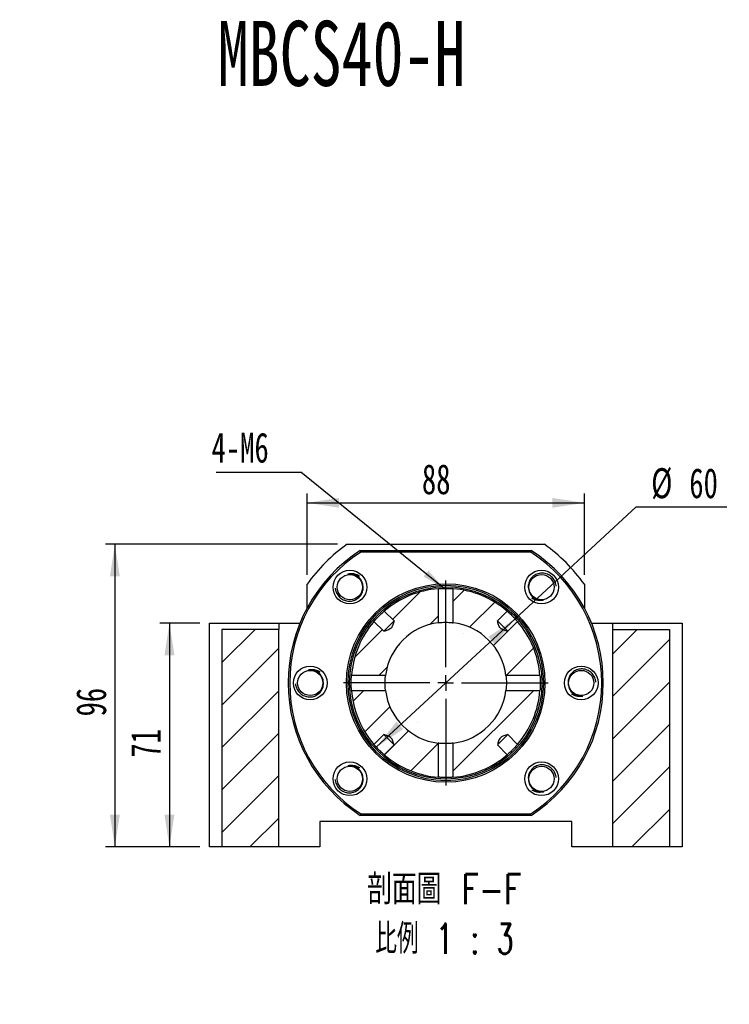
# Paper-space layout 'MBCS40-H' of a CAD drawing. Header units: millimetres. Extents: x 20 to 287, y 0 to 208.
# Tile 3 of 5: x 102 to 177, y 96 to 200. Entities that reach past the tile are written whole.
import ezdxf

# ---------------------------------------------------------------- set-up
doc = ezdxf.new("R2010")
doc.units = ezdxf.units.MM
doc.layers.add('圖層0', color=7, linetype='Continuous')
doc.styles.add('SLDTEXTSTYLE0', font='TXT', dxfattribs={"width": 0.7})
doc.styles.add('SLDTEXTSTYLE3', font='TXT', dxfattribs={"width": 0.7, "bigfont": 'bigfont'})
doc.styles.add('SLDTEXTSTYLE4', font='TXT', dxfattribs={"width": 0.75, "bigfont": 'bigfont'})
doc.styles.add('SLDTEXTSTYLE5', font='TXT', dxfattribs={"width": 0.65625, "bigfont": 'bigfont'})
doc.dimstyles.new('SLDDIMSTYLE1', dxfattribs={"dimtxt": 3.389974, "dimasz": 2.5, "dimexe": 0, "dimexo": 0.0625, "dimgap": 0.847493, "dimtad": 0, "dimtih": 1, "dimtoh": 1, "dimlfac": 3, "dimrnd": 1e-09, "dimzin": 12, "dimdsep": 46, "dimtxsty": 'SLDTEXTSTYLE0', "dimsah": 1, "dimcen": 0, "dimadec": 0, "dimazin": 3, "dimtfac": 1, "dimtmove": 0, "dimatfit": 3, "dimfxl": 1, "dimfrac": 2, "dimtolj": 1, "dimtzin": 12, "dimarcsym": 0})
doc.dimstyles.new('SLDDIMSTYLE2', dxfattribs={"dimtxt": 0.18, "dimasz": 2.5, "dimexe": 0, "dimexo": 0.0625, "dimgap": 0, "dimtad": 0, "dimtih": 1, "dimtoh": 1, "dimdec": 0, "dimrnd": 1e-09, "dimzin": 0, "dimdsep": 46, "dimtxsty": 'Standard', "dimsah": 1, "dimcen": 0.09, "dimadec": 0, "dimazin": 0, "dimtfac": 2.5, "dimtdec": 0, "dimtofl": 0, "dimtmove": 0, "dimatfit": 3, "dimfxl": 1, "dimfrac": 2, "dimtolj": 1, "dimtzin": 0, "dimarcsym": 0})
doc.dimstyles.new('SLDDIMSTYLE3', dxfattribs={"dimtxt": 3.389974, "dimasz": 2.5, "dimexe": 0, "dimexo": 0.0625, "dimgap": 0.847493, "dimtad": 1, "dimlfac": 3, "dimrnd": 1e-09, "dimzin": 12, "dimdsep": 46, "dimtxsty": 'SLDTEXTSTYLE0', "dimsah": 1, "dimcen": 0.09, "dimadec": 0, "dimazin": 3, "dimtfac": 1, "dimtofl": 0, "dimtmove": 0, "dimatfit": 3, "dimfxl": 1, "dimfrac": 2, "dimtolj": 1, "dimtzin": 12, "dimarcsym": 0})

# ---------------------------------------------------------------- blocks, each defined once
blk = doc.blocks.new('SW_SYMBOL_HOLE_DIAM')
at = {"layer": '圖層0', "color": 0}
blk.add_line((300, 0), (700, 1000), dxfattribs=at)
blk.add_circle((500, 500), 350, dxfattribs=at)
blk = doc.blocks.new('SW_SYMBOL_HOLE_SPOT')
at = {"layer": '圖層0', "color": 0}
for p, q in [((0, 875), (0, 75)), ((1600, 75), (1600, 875)), ((0, 75), (1600, 75))]:
    blk.add_line(p, q, dxfattribs=at)
blk = doc.blocks.new('SW_NOTE_9')
at = {"layer": '圖層0', "color": 0}
blk.add_line((19.65, 0), (0, 0), dxfattribs=at)
at = {"layer": '圖層0', "color": 0, "xscale": 0.003964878, "yscale": 0.003964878, "zscale": 0.003964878}
for name, p in [('SW_SYMBOL_HOLE_DIAM', (3.81, 5.75)), ('SW_SYMBOL_HOLE_DIAM', (7.69, 0.52)), ('SW_SYMBOL_HOLE_SPOT', (0.49, 0.52))]:
    blk.add_blockref(name, p, dxfattribs=at)
at = {"layer": '圖層0', "color": 0, "char_height": 3.175, "attachment_point": 1}
for s, insert, style in [('6-', (0.49, 9.45), 'SLDTEXTSTYLE0'), ('14\\M+18AD1\\M+190FA', (7.83, 9.45), 'SLDTEXTSTYLE3'), ('20', (11.71, 4.21), 'SLDTEXTSTYLE0')]:
    blk.add_mtext(s, dxfattribs=dict(at, insert=insert, style=style))
blk = doc.blocks.new('_D_48')
at = {"layer": '圖層0', "color": 7}
for p, q in [((120.99, 136.47), (116.76, 136.47)), ((117.76, 136.47), (117.76, 112.81)), ((120.99, 112.81), (116.76, 112.81))]:
    blk.add_line(p, q, dxfattribs=at)
for points in [[(117.76, 136.47), (117.24, 133.08), (118.29, 133.08)], [(117.76, 112.81), (118.29, 116.2), (117.24, 116.2)]]:
    blk.add_solid(points, dxfattribs=at)
at = {"layer": '圖層0', "color": 7, "insert": (113.67, 122.24), "char_height": 3.175, "attachment_point": 1, "rotation": 90, "style": 'SLDTEXTSTYLE0'}
blk.add_mtext('71', dxfattribs=at)
blk = doc.blocks.new('_D_49')
at = {"layer": '圖層0', "color": 7}
for p, q in [((135.55, 144.81), (110.99, 144.81)), ((111.99, 144.81), (111.99, 112.81)), ((120.99, 112.81), (110.99, 112.81))]:
    blk.add_line(p, q, dxfattribs=at)
for points in [[(111.99, 144.81), (111.47, 141.42), (112.51, 141.42)], [(111.99, 112.81), (112.51, 116.2), (111.47, 116.2)]]:
    blk.add_solid(points, dxfattribs=at)
at = {"layer": '圖層0', "color": 7, "insert": (107.89, 126.6), "char_height": 3.175, "attachment_point": 1, "rotation": 90, "style": 'SLDTEXTSTYLE0'}
blk.add_mtext('96', dxfattribs=at)
blk = doc.blocks.new('_D_50')
at = {"layer": '圖層0', "color": 7}
for p, q in [((132.32, 141.58), (132.32, 150.19)), ((161.65, 141.58), (161.65, 150.19)), ((132.32, 149.19), (161.65, 149.19))]:
    blk.add_line(p, q, dxfattribs=at)
for points in [[(132.32, 149.19), (135.71, 148.67), (135.71, 149.71)], [(161.65, 149.19), (158.26, 149.71), (158.26, 148.67)]]:
    blk.add_solid(points, dxfattribs=at)
at = {"layer": '圖層0', "color": 7, "insert": (144.47, 153.28), "char_height": 3.175, "attachment_point": 1, "style": 'SLDTEXTSTYLE0'}
blk.add_mtext('88', dxfattribs=at)
blk = doc.blocks.new('_D_51')
at = {"layer": '圖層0', "color": 7}
for p, q in [((154.33, 136.93), (167.14, 148.77)), ((167.14, 148.77), (176.72, 148.77)), ((139.64, 123.35), (154.33, 136.93))]:
    blk.add_line(p, q, dxfattribs=at)
blk.add_arc((146.99, 130.14), 10, 46.2892, 48.4662, dxfattribs=at)
for points in [[(154.33, 136.93), (151.49, 135.01), (152.19, 134.25)], [(139.64, 123.35), (142.49, 125.27), (141.78, 126.04)]]:
    blk.add_solid(points, dxfattribs=at)
at = {"layer": '圖層0', "color": 7, "char_height": 3.175, "attachment_point": 1, "style": 'SLDTEXTSTYLE0'}
for s, insert in [('%%c', (168.72, 152.86)), ('60', (172.75, 152.86))]:
    blk.add_mtext(s, dxfattribs=dict(at, insert=insert))
blk = doc.blocks.new('SW_NOTE_10')
at = {"layer": '圖層0', "color": 0, "char_height": 3.175, "attachment_point": 2}
for s, insert, style in [('\\M+19655\\M+196CA\\M+19AA4 F-F', (9.53, 4.09), 'SLDTEXTSTYLE4'), ('\\M+194E4\\M+197E1 1 : 3', (9.55, -1.14), 'SLDTEXTSTYLE5')]:
    blk.add_mtext(s, dxfattribs=dict(at, insert=insert, style=style))
blk = doc.blocks.new('SW_NOTE_11')
at = {"layer": '圖層0', "color": 0}
blk.add_line((-8.96, 0), (0, 0), dxfattribs=at)
at = {"layer": '圖層0', "color": 0, "insert": (-9.43, 4.2), "char_height": 3.175, "attachment_point": 1, "style": 'SLDTEXTSTYLE0'}
blk.add_mtext('4-M6', dxfattribs=at)
blk = doc.blocks.new('SW_CENTERMARKSYMBOL_26')
at = {"layer": '圖層0', "color": 0}
for p, q in [((0, 1.67), (0, 10.83)), ((-1.67, 0), (-10.83, 0)), ((0, 0), (-0.83, 0)), ((0, 0), (0, 0.83)), ((0, 0), (0, -0.83)), ((0, 0), (0.83, 0)), ((1.67, 0), (10.83, 0)), ((0, -1.67), (0, -10.83))]:
    blk.add_line(p, q, dxfattribs=at)

psp = doc.layouts.new('MBCS40-H')

# ---------------------------------------------------------------- hatches: boundary and pattern name
at = {"layer": '圖層0', "linetype": 'Continuous', "lineweight": 18}
h = psp.add_hatch(dxfattribs=at)
h.set_pattern_fill('ANSI31', color=256, style=0)
edge = h.paths.add_edge_path(flags=0)
edge.add_spline(control_points=[(141.5214, 136.6968), (141.4526, 136.4557), (141.3986, 136.1973), (141.2501, 135.9953), (141.2148, 135.9474), (141.171, 135.9048), (141.1224, 135.8705), (141.0153, 135.7951), (140.8886, 135.7502), (140.7645, 135.7084), (140.6544, 135.6713), (140.5429, 135.6384), (140.4312, 135.6065)], knot_values=[0.00198391, 0.00198391, 0.00198391, 0.00198391, 0.00423758, 0.00423758, 0.00423758, 0.00475377, 0.00475377, 0.00475377, 0.00589534, 0.00589534, 0.00589534, 0.00690423, 0.00690423, 0.00690423, 0.00690423], weights=[1, 1, 1, 1, 1, 1, 1, 1, 1, 1, 1, 1, 1], degree=3, periodic=0)
edge.add_line((140.4312, 135.6065), (139.3916, 136.6462))
edge.add_arc((146.9867, 130.1413), 10, 139.421344, 175.475285)
edge.add_line((137.0179, 130.9301), (140.6187, 130.9301))
edge.add_arc((146.9867, 130.1413), 6.4167, 97.062044, 172.937956, ccw=False)
edge.add_line((146.1978, 136.5092), (146.1978, 140.1101))
edge.add_arc((146.9867, 130.1413), 10, 94.524715, 130.578656)
edge.add_line((140.4818, 137.7364), (141.5214, 136.6968))
h = psp.add_hatch(dxfattribs=at)
h.set_pattern_fill('ANSI31', color=256, style=0)
edge = h.paths.add_edge_path(flags=0)
edge.add_line((154.5818, 136.6462), (153.5422, 135.6065))
edge.add_spline(control_points=[(153.5422, 135.6065), (153.501, 135.6183), (153.4598, 135.6303), (153.4188, 135.6425), (153.2877, 135.6815), (153.1564, 135.7217), (153.0305, 135.7749), (152.9575, 135.8058), (152.8852, 135.842), (152.8232, 135.8913), (152.7701, 135.9335), (152.7252, 135.9872), (152.6901, 136.0453), (152.5703, 136.2431), (152.5155, 136.4744), (152.452, 136.6968)], knot_values=[0.00197425, 0.00197425, 0.00197425, 0.00197425, 0.00236, 0.00236, 0.00236, 0.00359145, 0.00359145, 0.00359145, 0.00430758, 0.00430758, 0.00430758, 0.00492354, 0.00492354, 0.00492354, 0.00703525, 0.00703525, 0.00703525, 0.00703525], weights=[1, 1, 1, 1, 1, 1, 1, 1, 1, 1, 1, 1, 1, 1, 1, 1], degree=3, periodic=0)
edge.add_line((152.452, 136.6968), (153.4916, 137.7364))
edge.add_arc((146.9867, 130.1413), 10, 49.421344, 85.475285)
edge.add_line((147.7756, 140.1101), (147.7756, 136.5092))
edge.add_arc((146.9867, 130.1413), 6.4167, 7.062044, 82.937956, ccw=False)
edge.add_line((153.3547, 130.9301), (156.9555, 130.9301))
edge.add_arc((146.9867, 130.1413), 10, 4.524715, 40.578656)
h = psp.add_hatch(dxfattribs=at)
h.set_pattern_fill('ANSI31', color=256, style=0)
h.paths.add_polyline_path([(123.32, 112.8079), (129.32, 112.8079), (129.32, 135.8079), (123.32, 135.8079)], flags=0)
h = psp.add_hatch(dxfattribs=at)
h.set_pattern_fill('ANSI31', color=256, style=0)
h.paths.add_polyline_path([(164.6534, 112.8079), (170.6534, 112.8079), (170.6534, 135.8079), (164.6534, 135.8079)], flags=0)
h = psp.add_hatch(dxfattribs=at)
h.set_pattern_fill('ANSI31', color=256, style=0)
edge = h.paths.add_edge_path(flags=0)
edge.add_spline(control_points=[(140.4312, 124.676), (140.6535, 124.6125), (140.8849, 124.5576), (141.0827, 124.4379), (141.1407, 124.4027), (141.1944, 124.3578), (141.2366, 124.3047), (141.286, 124.2427), (141.3222, 124.1705), (141.353, 124.0975), (141.4063, 123.9715), (141.4465, 123.8403), (141.4855, 123.7092), (141.4977, 123.6681), (141.5096, 123.627), (141.5214, 123.5857)], knot_values=[0.00919395, 0.00919395, 0.00919395, 0.00919395, 0.01127947, 0.01127947, 0.01127947, 0.01188779, 0.01188779, 0.01188779, 0.01259504, 0.01259504, 0.01259504, 0.01381122, 0.01381122, 0.01381122, 0.01419218, 0.01419218, 0.01419218, 0.01419218], weights=[1, 1, 1, 1, 1, 1, 1, 1, 1, 1, 1, 1, 1, 1, 1, 1], degree=3, periodic=0)
edge.add_line((141.5214, 123.5857), (140.4818, 122.5461))
edge.add_arc((146.9867, 130.1413), 10, 229.421344, 265.475285)
edge.add_line((146.1978, 120.1724), (146.1978, 123.7733))
edge.add_arc((146.9867, 130.1413), 6.4167, 187.062044, 262.937956, ccw=False)
edge.add_line((140.6187, 129.3524), (137.0179, 129.3524))
edge.add_arc((146.9867, 130.1413), 10, 184.524715, 220.578656)
edge.add_line((139.3916, 123.6363), (140.4312, 124.676))
h = psp.add_hatch(dxfattribs=at)
h.set_pattern_fill('ANSI31', color=256, style=0)
edge = h.paths.add_edge_path(flags=0)
edge.add_line((153.5422, 124.676), (154.5818, 123.6363))
edge.add_arc((146.9867, 130.1413), 10, 319.421344, 355.475285)
edge.add_line((156.9555, 129.3524), (153.3547, 129.3524))
edge.add_arc((146.9867, 130.1413), 6.4167, 277.062044, 352.937956, ccw=False)
edge.add_line((147.7756, 123.7733), (147.7756, 120.1724))
edge.add_arc((146.9867, 130.1413), 10, 274.524715, 310.578656)
edge.add_line((153.4916, 122.5461), (152.452, 123.5857))
edge.add_spline(control_points=[(152.452, 123.5857), (152.5155, 123.8081), (152.5703, 124.0394), (152.6901, 124.2372), (152.7252, 124.2953), (152.7701, 124.349), (152.8232, 124.3912), (152.8852, 124.4405), (152.9575, 124.4767), (153.0305, 124.5076), (153.1564, 124.5608), (153.2877, 124.601), (153.4188, 124.64), (153.4598, 124.6522), (153.501, 124.6642), (153.5422, 124.676)], knot_values=[0.00919395, 0.00919395, 0.00919395, 0.00919395, 0.01127947, 0.01127947, 0.01127947, 0.01188779, 0.01188779, 0.01188779, 0.01259504, 0.01259504, 0.01259504, 0.01381122, 0.01381122, 0.01381122, 0.01419218, 0.01419218, 0.01419218, 0.01419218], weights=[1, 1, 1, 1, 1, 1, 1, 1, 1, 1, 1, 1, 1, 1, 1, 1], degree=3, periodic=0)

# ---------------------------------------------------------------- linework, layer by layer
at = {"color": 7, "linetype": 'Continuous', "lineweight": 25}
for p, q in [((136.5517, 144.8079), (157.4217, 144.8079)), ((137.9436, 144.1413), (156.0298, 144.1413)), ((155.9805, 143.9746), (137.9929, 143.9746)), ((132.32, 138.0575), (132.32, 140.5762)), ((161.6534, 140.5762), (161.6534, 138.0575)), ((146.1978, 140.1101), (146.1978, 136.5092)), ((147.7756, 136.5092), (147.7756, 140.1101)), ((141.5214, 136.6968), (140.4818, 137.7364)), ((153.4916, 137.7364), (152.452, 136.6968)), ((121.9867, 112.8079), (121.9867, 136.4746)), ((121.9867, 136.4746), (129.32, 136.4746)), ((129.32, 136.4746), (129.32, 135.8079)), ((129.32, 136.4746), (131.5703, 136.4746)), ((139.3916, 136.6462), (140.4312, 135.6065)), ((141.5257, 136.701), (140.427, 135.6024)), ((153.5465, 135.6023), (152.4478, 136.7009)), ((153.5422, 135.6065), (154.5818, 136.6462)), ((162.4032, 136.4746), (164.6534, 136.4746)), ((164.6534, 136.4746), (171.9867, 136.4746)), ((164.6534, 135.8079), (164.6534, 136.4746)), ((171.9867, 136.4746), (171.9867, 112.8079)), ((123.32, 135.8079), (123.32, 112.8079)), ((129.32, 135.8079), (123.32, 135.8079)), ((129.32, 112.8079), (129.32, 135.8079)), ((164.6534, 112.8079), (164.6534, 135.8079)), ((164.6534, 135.8079), (170.6534, 135.8079)), ((170.6534, 135.8079), (170.6534, 112.8079)), ((140.6187, 130.9301), (137.0179, 130.9301)), ((156.9555, 130.9301), (153.3547, 130.9301)), ((137.0179, 129.3524), (140.6187, 129.3524)), ((153.3547, 129.3524), (156.9555, 129.3524)), ((140.4312, 124.676), (139.3916, 123.6363)), ((140.427, 124.6802), (141.5256, 123.5816)), ((152.4478, 123.5815), (153.5464, 124.6801)), ((154.5818, 123.6363), (153.5422, 124.676)), ((140.4818, 122.5461), (141.5214, 123.5857)), ((146.1978, 123.7733), (146.1978, 120.1724)), ((147.7756, 120.1724), (147.7756, 123.7733)), ((152.452, 123.5857), (153.4916, 122.5461)), ((156.0298, 116.1413), (137.9436, 116.1413)), ((137.9929, 116.3079), (155.9805, 116.3079)), ((160.32, 115.4746), (133.6534, 115.4746)), ((133.6534, 115.4746), (133.6534, 112.8079)), ((160.32, 112.8079), (160.32, 115.4746)), ((123.32, 112.8079), (121.9867, 112.8079)), ((129.32, 112.8079), (123.32, 112.8079)), ((133.6534, 112.8079), (129.32, 112.8079)), ((164.6534, 112.8079), (160.32, 112.8079)), ((170.6534, 112.8079), (164.6534, 112.8079)), ((171.9867, 112.8079), (170.6534, 112.8079))]:
    psp.add_line(p, q, dxfattribs=at)
for centre, radius in [((136.8515, 140.2764), 1.7833), ((157.1219, 140.2764), 1.7833), ((136.8515, 140.2764), 1.3333), ((146.9867, 130.1413), 10.5), ((157.1219, 140.2764), 1.3333), ((146.9867, 130.1413), 10.3333), ((146.9867, 130.1413), 10.1667), ((132.6534, 130.1413), 1.7833), ((132.6534, 130.1413), 1.3333), ((161.32, 130.1413), 1.7833), ((161.32, 130.1413), 1.3333), ((136.8515, 120.0061), 1.7833), ((136.8515, 120.0061), 1.3333), ((157.1219, 120.0061), 1.7833), ((157.1219, 120.0061), 1.3333)]:
    psp.add_circle(centre, radius, dxfattribs=at)
for radius, start, end in [(18, 125.430945, 144.569055), (18, 35.430945, 54.569055), (16.6667, 122.85988, 237.14012), (16.5, 123.030152, 236.969848), (16.5, 303.030152, 56.969848), (16.6667, 302.85988, 57.14012), (10, 94.524715, 130.578656), (10, 49.421344, 85.475285), (10, 139.421344, 175.475285), (6.4167, 97.062044, 172.937956), (6.4167, 7.062044, 82.937956), (10, 4.524715, 40.578656), (10, 184.524715, 220.578656), (6.4167, 187.062044, 262.937956), (6.4167, 277.062044, 352.937956), (10, 319.421344, 355.475285), (10, 229.421344, 265.475285), (10, 274.524715, 310.578656)]:
    psp.add_arc((146.9867, 130.1413), radius, start, end, dxfattribs=at)
for points in [[(137.9929, 143.9746), (137.9764, 144.0301), (137.96, 144.0857), (137.9436, 144.1413)], [(156.0298, 144.1413), (156.0134, 144.0857), (155.997, 144.0301), (155.9805, 143.9746)], [(137.9929, 116.3079), (137.9764, 116.2524), (137.96, 116.1968), (137.9436, 116.1413)], [(156.0298, 116.1413), (156.0134, 116.1968), (155.997, 116.2524), (155.9805, 116.3079)]]:
    psp.add_open_spline(points, degree=3, dxfattribs=at)
for points, knots in [([(136.6354, 141.6557), (136.792, 141.6853), (137.1077, 141.745), (137.5079, 141.6481), (137.7549, 141.5364), (137.8424, 141.4712), (137.8624, 141.4563)], [0, 0, 0, 0, 0.36964297, 0.74514679, 0.94166779, 1, 1, 1, 1]), ([(138.2307, 140.4925), (138.2023, 140.6738), (138.138, 140.8486), (137.9471, 141.1608), (137.8204, 141.298), (137.5245, 141.5132), (137.3543, 141.5913), (137.0905, 141.6548), (137, 141.6676), (136.8171, 141.6751), (136.7261, 141.6699), (136.6354, 141.6557)], [0, 0, 0, 0, 0.25, 0.25, 0.5, 0.5, 0.75, 0.75, 0.875, 0.875, 1, 1, 1, 1]), ([(158.6723, 140.3621), (158.6706, 140.3966), (158.6648, 140.5199), (158.6081, 140.7248), (158.5043, 140.9665), (158.3604, 141.1854), (158.1821, 141.3763), (157.9754, 141.5338), (157.7455, 141.652), (157.5012, 141.7296), (157.2483, 141.7639), (156.9947, 141.756), (156.7467, 141.7039), (156.4375, 141.5817), (156.0981, 141.3336), (155.8213, 140.9234), (155.7016, 140.487), (155.7272, 140.21), (155.7381, 140.0924)], [0, 0, 0, 0, 0.02180897, 0.07797465, 0.13290884, 0.18784277, 0.24258901, 0.29732496, 0.35129778, 0.40527057, 0.45859637, 0.51191463, 0.5649239, 0.61793296, 0.72139228, 0.82493031, 0.92573458, 1, 1, 1, 1]), ([(135.3036, 140.1548), (135.306, 140.1204), (135.3147, 139.9972), (135.3761, 139.7938), (135.4855, 139.5545), (135.6344, 139.339), (135.8171, 139.1523), (136.0274, 138.9997), (136.26, 138.8868), (136.506, 138.8149), (136.7597, 138.7864), (137.0131, 138.8002), (137.2597, 138.8581), (137.5661, 138.9875), (137.8996, 139.2434), (138.1668, 139.6598), (138.2763, 140.0989), (138.2443, 140.3753), (138.2307, 140.4925)], [0, 0, 0, 0, 0.02180906, 0.07797465, 0.13290865, 0.18784279, 0.24258884, 0.29732487, 0.35129762, 0.4052705, 0.45859645, 0.51191473, 0.56492384, 0.61793307, 0.72139236, 0.82493046, 0.92573463, 1, 1, 1, 1]), ([(146.1964, 140.1099), (146.2038, 140.1105), (146.2345, 140.1131), (146.3794, 140.1235), (146.6116, 140.1353), (146.8925, 140.1422), (147.1826, 140.1407), (147.4486, 140.1316), (147.6636, 140.1188), (147.7404, 140.1128), (147.7768, 140.1099)], [0, 0, 0, 0, 0.04373134, 0.18207183, 0.32085189, 0.45964272, 0.59800109, 0.73615866, 0.87465695, 1, 1, 1, 1]), ([(155.7381, 140.0924), (155.7622, 139.9105), (155.8225, 139.7343), (156.0061, 139.4177), (156.1296, 139.2776), (156.4204, 139.0557), (156.5887, 138.9736), (156.851, 138.904), (156.9411, 138.8891), (157.1238, 138.8774), (157.215, 138.8805), (157.3059, 138.8926)], [0, 0, 0, 0, 0.25, 0.25, 0.5, 0.5, 0.75, 0.75, 0.875, 0.875, 1, 1, 1, 1]), ([(157.3059, 138.8926), (157.1487, 138.8666), (156.8317, 138.8142), (156.4338, 138.9204), (156.1895, 139.0378), (156.1036, 139.105), (156.0839, 139.1204)], [0, 0, 0, 0, 0.369642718, 0.745146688, 0.941667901, 1, 1, 1, 1]), ([(139.3899, 136.644), (139.403, 136.6594), (139.4365, 136.6986), (139.5536, 136.832), (139.7212, 137.0141), (139.9176, 137.2163), (140.1193, 137.4119), (140.3001, 137.5781), (140.4313, 137.6932), (140.469, 137.7253), (140.4834, 137.7376)], [0, 0, 0, 0, 0.08872084, 0.226436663, 0.364490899, 0.502366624, 0.639826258, 0.777280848, 0.915146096, 1, 1, 1, 1]), ([(153.4894, 137.7381), (153.5048, 137.725), (153.5441, 137.6915), (153.6775, 137.5743), (153.8596, 137.4067), (154.0617, 137.2103), (154.2574, 137.0086), (154.4235, 136.8278), (154.5386, 136.6967), (154.5708, 136.6589), (154.583, 136.6446)], [0, 0, 0, 0, 0.08872084, 0.226436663, 0.364490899, 0.502366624, 0.639826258, 0.777280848, 0.915146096, 1, 1, 1, 1]), ([(141.5214, 136.6968), (141.4839, 136.5652), (141.4453, 136.434), (141.3765, 136.2409), (141.3517, 136.1771), (141.3061, 136.0842), (141.2894, 136.0537), (141.2507, 135.9946), (141.2285, 135.9659), (141.1549, 135.889), (141.0944, 135.8486), (140.9689, 135.7837), (140.9032, 135.7577), (140.7036, 135.6854), (140.5673, 135.6454), (140.4312, 135.6065)], [0, 0, 0, 0, 0.25, 0.25, 0.375, 0.375, 0.4375, 0.4375, 0.5, 0.5, 0.625, 0.625, 0.75, 0.75, 1, 1, 1, 1]), ([(146.2089, 136.5105), (146.2124, 136.511), (146.2402, 136.5146), (146.3777, 136.5301), (146.6068, 136.5484), (146.8879, 136.5594), (147.1774, 136.5571), (147.4432, 136.5433), (147.6603, 136.5233), (147.739, 136.5136), (147.777, 136.509)], [0, 0, 0, 0, 0.01987508, 0.16098343, 0.30318346, 0.44542973, 0.58660965, 0.72727603, 0.86875895, 1, 1, 1, 1]), ([(153.5422, 135.6065), (153.407, 135.6451), (153.2721, 135.6848), (153.0738, 135.7563), (153.008, 135.7823), (152.9145, 135.8301), (152.8841, 135.8476), (152.8263, 135.8876), (152.7989, 135.9103), (152.7254, 135.985), (152.6871, 136.0452), (152.6246, 136.17), (152.5994, 136.2345), (152.5293, 136.4301), (152.4901, 136.5633), (152.452, 136.6968)], [0, 0, 0, 0, 0.25, 0.25, 0.375, 0.375, 0.4375, 0.4375, 0.5, 0.5, 0.625, 0.625, 0.75, 0.75, 1, 1, 1, 1]), ([(132.4694, 131.5251), (132.6266, 131.5511), (132.9436, 131.6035), (133.3414, 131.4973), (133.5858, 131.3799), (133.6717, 131.3127), (133.6914, 131.2973)], [0, 0, 0, 0, 0.369642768, 0.745146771, 0.941667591, 1, 1, 1, 1]), ([(134.0372, 130.3252), (134.013, 130.5072), (133.9528, 130.6834), (133.7692, 131), (133.6457, 131.1401), (133.3549, 131.362), (133.1866, 131.4441), (132.9243, 131.5137), (132.8341, 131.5286), (132.6515, 131.5403), (132.5603, 131.5372), (132.4694, 131.5251)], [0, 0, 0, 0, 0.25, 0.25, 0.5, 0.5, 0.75, 0.75, 0.875, 0.875, 1, 1, 1, 1]), ([(162.8704, 130.2269), (162.8688, 130.2614), (162.8629, 130.3847), (162.8063, 130.5896), (162.7024, 130.8313), (162.5586, 131.0502), (162.3803, 131.2411), (162.1736, 131.3986), (161.9436, 131.5168), (161.6994, 131.5944), (161.4464, 131.6287), (161.1928, 131.6208), (160.9449, 131.5687), (160.6356, 131.4465), (160.2963, 131.1984), (160.0194, 130.7882), (159.8997, 130.3518), (159.9253, 130.0748), (159.9362, 129.9573)], [0, 0, 0, 0, 0.021808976, 0.077974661, 0.132908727, 0.187842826, 0.242588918, 0.297324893, 0.351297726, 0.40527052, 0.458596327, 0.511914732, 0.564923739, 0.617932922, 0.721392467, 0.824930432, 0.925734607, 1, 1, 1, 1]), ([(131.103, 130.0556), (131.1047, 130.0211), (131.1105, 129.8978), (131.1671, 129.6929), (131.271, 129.4512), (131.4148, 129.2323), (131.5932, 129.0414), (131.7999, 128.8839), (132.0298, 128.7657), (132.2741, 128.6881), (132.527, 128.6538), (132.7806, 128.6617), (133.0285, 128.7138), (133.3378, 128.836), (133.6772, 129.0841), (133.954, 129.4943), (134.0737, 129.9307), (134.0481, 130.2077), (134.0372, 130.3252)], [0, 0, 0, 0, 0.021808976, 0.077974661, 0.132908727, 0.187842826, 0.242588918, 0.297324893, 0.351297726, 0.40527052, 0.458596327, 0.511914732, 0.564923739, 0.617932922, 0.721392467, 0.824930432, 0.925734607, 1, 1, 1, 1]), ([(137.0181, 129.351), (137.0174, 129.3583), (137.0149, 129.389), (137.0044, 129.5339), (136.9926, 129.7661), (136.9857, 130.0471), (136.9873, 130.3371), (136.9963, 130.6032), (137.0092, 130.8182), (137.0152, 130.8949), (137.0181, 130.9314)], [0, 0, 0, 0, 0.04373134, 0.18207183, 0.32085189, 0.45964272, 0.59800109, 0.73615866, 0.87465695, 1, 1, 1, 1]), ([(140.6188, 129.3525), (140.618, 129.359), (140.6141, 129.3887), (140.598, 129.531), (140.5795, 129.7617), (140.5686, 130.0423), (140.5708, 130.3319), (140.5847, 130.5978), (140.6047, 130.8148), (140.6144, 130.8936), (140.619, 130.9315)], [0, 0, 0, 0, 0.03895852, 0.17731943, 0.31675077, 0.45622745, 0.59465853, 0.73258608, 0.87131427, 1, 1, 1, 1]), ([(153.3544, 130.9313), (153.3553, 130.9245), (153.3592, 130.8945), (153.3754, 130.7516), (153.3939, 130.5208), (153.4048, 130.2402), (153.4026, 129.9506), (153.3887, 129.6847), (153.3687, 129.4677), (153.3591, 129.3889), (153.3544, 129.351)], [0, 0, 0, 0, 0.04115906, 0.17920316, 0.31831524, 0.45747255, 0.59558666, 0.73319839, 0.87160892, 1, 1, 1, 1]), ([(156.9554, 130.9315), (156.956, 130.9242), (156.9585, 130.8935), (156.969, 130.7486), (156.9808, 130.5164), (156.9877, 130.2354), (156.9861, 129.9454), (156.9771, 129.6793), (156.9643, 129.4643), (156.9582, 129.3876), (156.9554, 129.3511)], [0, 0, 0, 0, 0.04373134, 0.18207183, 0.32085189, 0.45964272, 0.59800109, 0.73615866, 0.87465695, 1, 1, 1, 1]), ([(159.9362, 129.9573), (159.9604, 129.7753), (160.0206, 129.5991), (160.2042, 129.2826), (160.3277, 129.1424), (160.6186, 128.9205), (160.7868, 128.8384), (161.0491, 128.7688), (161.1393, 128.7539), (161.3219, 128.7422), (161.4131, 128.7453), (161.504, 128.7574)], [0, 0, 0, 0, 0.25, 0.25, 0.5, 0.5, 0.75, 0.75, 0.875, 0.875, 1, 1, 1, 1]), ([(161.504, 128.7574), (161.3468, 128.7314), (161.0298, 128.679), (160.632, 128.7852), (160.3876, 128.9026), (160.3017, 128.9698), (160.282, 128.9852)], [0, 0, 0, 0, 0.369642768, 0.745146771, 0.941667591, 1, 1, 1, 1]), ([(141.5214, 123.5857), (141.4828, 123.7209), (141.4432, 123.8559), (141.3717, 124.0542), (141.3457, 124.1199), (141.2979, 124.2135), (141.2804, 124.2438), (141.2404, 124.3016), (141.2176, 124.3291), (141.143, 124.4025), (141.0827, 124.4408), (140.958, 124.5034), (140.8934, 124.5286), (140.6978, 124.5987), (140.5647, 124.6378), (140.4312, 124.676)], [0, 0, 0, 0, 0.25, 0.25, 0.375, 0.375, 0.4375, 0.4375, 0.5, 0.5, 0.625, 0.625, 0.75, 0.75, 1, 1, 1, 1]), ([(153.5422, 124.676), (153.407, 124.6374), (153.2721, 124.5977), (153.0738, 124.5262), (153.008, 124.5002), (152.9145, 124.4524), (152.8841, 124.4349), (152.8263, 124.3949), (152.7989, 124.3722), (152.7254, 124.2975), (152.6871, 124.2373), (152.6246, 124.1125), (152.5994, 124.048), (152.5293, 123.8524), (152.4901, 123.7192), (152.452, 123.5857)], [0, 0, 0, 0, 0.25, 0.25, 0.375, 0.375, 0.4375, 0.4375, 0.5, 0.5, 0.625, 0.625, 0.75, 0.75, 1, 1, 1, 1]), ([(140.484, 122.5444), (140.4686, 122.5575), (140.4293, 122.591), (140.2959, 122.7082), (140.1138, 122.8758), (139.9117, 123.0722), (139.716, 123.2739), (139.5499, 123.4546), (139.4355, 123.585), (139.4036, 123.6225), (139.3917, 123.6364)], [0, 0, 0, 0, 0.088951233, 0.22702468, 0.36543742, 0.503671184, 0.641487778, 0.779299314, 0.917522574, 1, 1, 1, 1]), ([(147.7771, 123.7736), (147.7411, 123.7692), (147.6649, 123.7598), (147.451, 123.7398), (147.2124, 123.7271), (146.957, 123.7231), (146.7007, 123.729), (146.4501, 123.7457), (146.2689, 123.7644), (146.2162, 123.7711), (146.1952, 123.7738)], [0, 0, 0, 0, 0.12379697, 0.26200728, 0.40073733, 0.49490227, 0.6323988, 0.76986729, 0.90808138, 1, 1, 1, 1]), ([(154.5835, 123.6385), (154.5704, 123.6231), (154.5369, 123.5839), (154.4198, 123.4505), (154.2522, 123.2684), (154.0558, 123.0662), (153.8541, 122.8706), (153.6734, 122.7045), (153.5429, 122.59), (153.5055, 122.5581), (153.4915, 122.5462)], [0, 0, 0, 0, 0.088951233, 0.22702468, 0.36543742, 0.503671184, 0.641487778, 0.779299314, 0.917522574, 1, 1, 1, 1]), ([(136.6675, 121.3899), (136.8248, 121.4159), (137.1417, 121.4683), (137.5396, 121.3621), (137.7839, 121.2447), (137.8699, 121.1775), (137.8895, 121.1621)], [0, 0, 0, 0, 0.369642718, 0.745146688, 0.941667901, 1, 1, 1, 1]), ([(138.2354, 120.1901), (138.2112, 120.372), (138.1509, 120.5482), (137.9673, 120.8648), (137.8438, 121.0049), (137.553, 121.2268), (137.3847, 121.3089), (137.1225, 121.3785), (137.0323, 121.3934), (136.8496, 121.4051), (136.7585, 121.402), (136.6675, 121.3899)], [0, 0, 0, 0, 0.25, 0.25, 0.5, 0.5, 0.75, 0.75, 0.875, 0.875, 1, 1, 1, 1]), ([(158.6699, 120.1277), (158.6674, 120.1621), (158.6587, 120.2853), (158.5973, 120.4887), (158.4879, 120.728), (158.339, 120.9435), (158.1563, 121.1302), (157.946, 121.2828), (157.7134, 121.3957), (157.4674, 121.4676), (157.2137, 121.4961), (156.9604, 121.4823), (156.7137, 121.4244), (156.4074, 121.295), (156.0739, 121.0391), (155.8066, 120.6227), (155.6971, 120.1836), (155.7291, 119.9072), (155.7427, 119.79)], [0, 0, 0, 0, 0.02180906, 0.07797465, 0.13290865, 0.18784279, 0.24258884, 0.29732487, 0.35129762, 0.4052705, 0.45859645, 0.51191473, 0.56492384, 0.61793307, 0.72139236, 0.82493046, 0.92573463, 1, 1, 1, 1]), ([(135.3012, 119.9204), (135.3028, 119.8859), (135.3087, 119.7626), (135.3653, 119.5577), (135.4691, 119.316), (135.613, 119.0971), (135.7913, 118.9062), (135.998, 118.7487), (136.2279, 118.6305), (136.4722, 118.5529), (136.7251, 118.5186), (136.9788, 118.5265), (137.2267, 118.5786), (137.536, 118.7008), (137.8753, 118.9489), (138.1522, 119.3591), (138.2718, 119.7955), (138.2462, 120.0725), (138.2354, 120.1901)], [0, 0, 0, 0, 0.02180897, 0.07797465, 0.13290884, 0.18784277, 0.24258901, 0.29732496, 0.35129778, 0.40527057, 0.45859637, 0.51191463, 0.5649239, 0.61793296, 0.72139228, 0.82493031, 0.92573458, 1, 1, 1, 1]), ([(147.777, 120.1726), (147.7392, 120.1696), (147.6604, 120.1635), (147.4427, 120.1506), (147.2059, 120.1427), (146.9536, 120.1403), (146.6999, 120.1441), (146.4488, 120.1548), (146.2683, 120.1668), (146.2163, 120.171), (146.1958, 120.1727)], [0, 0, 0, 0, 0.12752627, 0.2660706, 0.40481476, 0.4946824, 0.63292037, 0.7711458, 0.90968339, 1, 1, 1, 1]), ([(155.7427, 119.79), (155.7711, 119.6087), (155.8354, 119.4339), (156.0263, 119.1217), (156.153, 118.9845), (156.4489, 118.7693), (156.6191, 118.6912), (156.8829, 118.6277), (156.9734, 118.6149), (157.1563, 118.6074), (157.2473, 118.6126), (157.338, 118.6268)], [0, 0, 0, 0, 0.25, 0.25, 0.5, 0.5, 0.75, 0.75, 0.875, 0.875, 1, 1, 1, 1]), ([(157.338, 118.6268), (157.1814, 118.5972), (156.8657, 118.5375), (156.4655, 118.6344), (156.2185, 118.7461), (156.131, 118.8113), (156.111, 118.8262)], [0, 0, 0, 0, 0.36964297, 0.74514679, 0.94166779, 1, 1, 1, 1])]:
    psp.add_open_spline(points, degree=3, knots=knots, dxfattribs=at)

# ---------------------------------------------------------------- block references
at = {"layer": '圖層0', "color": 7}
for name, p in [('SW_NOTE_11', (131.6517, 152.4163)), ('SW_CENTERMARKSYMBOL_26', (146.9867, 130.1413)), ('SW_NOTE_9', (78.5921, 98.6126))]:
    psp.add_blockref(name, p, dxfattribs=at)
at = {"layer": '圖層0'}
psp.add_blockref('SW_NOTE_10', (137.2971, 105.8226), dxfattribs=at)

# ---------------------------------------------------------------- texts
at = {"layer": '圖層0', "color": 7, "insert": (122.8678, 200.1623), "char_height": 6.87917, "attachment_point": 1, "style": 'SLDTEXTSTYLE0'}
psp.add_mtext('MBCS40-H', dxfattribs=at)

# ---------------------------------------------------------------- dimensions: what is measured, and where the dimension line sits
at = {"layer": '圖層0', "color": 7}
dim = psp.add_linear_dim(base=(161.6534, 149.1918), p1=(132.32, 140.5762), p2=(161.6534, 140.5762), dimstyle='SLDDIMSTYLE3', dxfattribs=at)
dim.commit()
dim.dimension.update_dxf_attribs({"geometry": '_D_50', "text_midpoint": (146.4557, 149.1918), "dimtype": 160})
dim = psp.add_diameter_dim_2p(p1=(154.3293, 136.93), p2=(139.6441, 123.3525), dimstyle='SLDDIMSTYLE1', dxfattribs=at)
dim.commit()
dim.dimension.update_dxf_attribs({"geometry": '_D_51', "text_midpoint": (172.7224, 151.3085), "dimtype": 163})
for base, p1, picture, middle in [((111.9867, 112.8079), (136.5517, 144.8079), '_D_49', (111.9867, 128.5847)), ((117.7643, 112.8079), (121.9867, 136.4746), '_D_48', (117.7643, 124.2255))]:
    dim = psp.add_linear_dim(base=base, p1=p1, p2=(121.9867, 112.8079), angle=90, dimstyle='SLDDIMSTYLE3', dxfattribs=at)
    dim.commit()
    dim.dimension.update_dxf_attribs({"geometry": picture, "text_midpoint": middle, "dimtype": 160})

# ---------------------------------------------------------------- leaders
psp.add_leader([(146.8349, 140.1401), (131.6517, 152.4163)], dimstyle='SLDDIMSTYLE2', dxfattribs=at)

doc.saveas('drawing.dxf')
